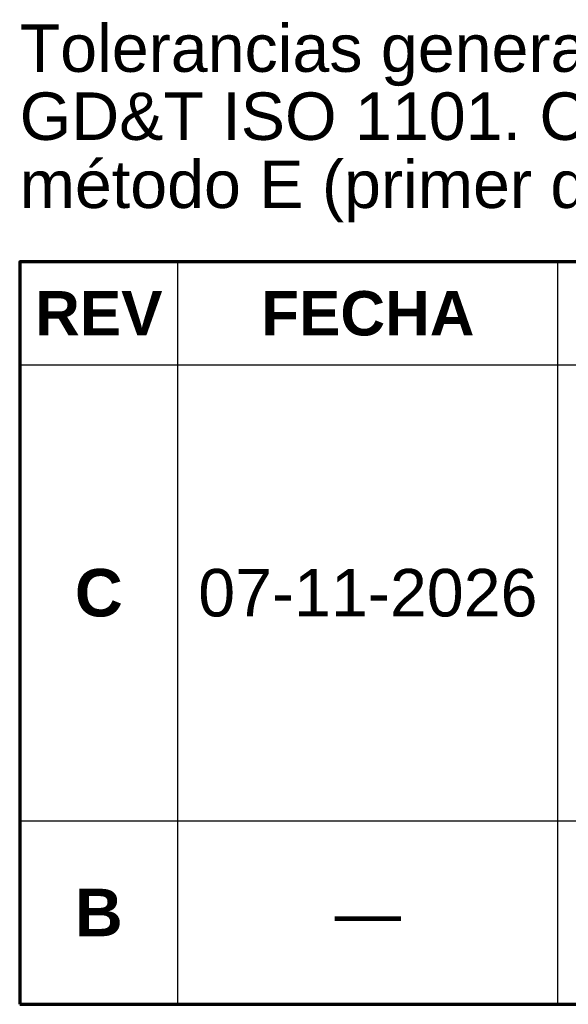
# Model space of a CAD drawing. Header units: millimetres. Extents: x 0 to 841, y 0 to 594.
# Tile 5 of 10: x 651 to 686, y 134 to 196. Entities that reach past the tile are written whole.
import ezdxf
from ezdxf.enums import TextEntityAlignment as Align

# ---------------------------------------------------------------- set-up
doc = ezdxf.new("R2010")
doc.units = ezdxf.units.MM
for name, color, linetype, lineweight in [('FINA', 7, 'CONTINUOUS', 25), ('MARCO', 7, 'CONTINUOUS', 70), ('TXT', 7, 'CONTINUOUS', 25)]:
    doc.layers.add(name, color=color, linetype=linetype, lineweight=lineweight)
doc.styles.add('STD', font='LiberationSans-Regular.ttf')
doc.styles.add('STDB', font='LiberationSans-Bold.ttf')

msp = doc.modelspace()

# ---------------------------------------------------------------- linework, layer by layer
at = {"layer": 'FINA'}
for p, q in [((661, 134), (661, 180.9)), ((685, 134), (685, 180.9)), ((651, 174.4), (831, 174.4)), ((651, 145.6), (831, 145.6)), ((651, 134), (831, 134))]:
    msp.add_line(p, q, dxfattribs=at)
at = {"layer": 'MARCO'}
msp.add_lwpolyline([(651, 134), (831, 134), (831, 180.9), (651, 180.9)], close=True, dxfattribs=at)

# ---------------------------------------------------------------- texts
at = {"layer": 'TXT', "style": 'STD'}
for s, p in [('Tolerancias generales ISO 2768-mK; soldadura ISO 2553 / ISO 5817; rugosidad ISO 1302;', (651, 192)), ('GD&T ISO 1101. Cotas en mm salvo indicación. No medir sobre el plano. Proyección:', (651, 187.7)), ('método E (primer diedro).', (651, 183.4))]:
    msp.add_text(s, height=3, dxfattribs=at).set_placement(p, align=Align.BOTTOM_LEFT)
at = {"layer": 'TXT'}
for s, height, style, p in [('REV', 2.8, 'STDB', (656, 177.65)), ('FECHA', 2.8, 'STDB', (673, 177.65)), ('C', 3, 'STDB', (656, 160)), ('07-11-2026', 3, 'STD', (673, 160)), ('B', 3, 'STDB', (656, 139.8)), ('—', 3, 'STD', (673, 139.8))]:
    msp.add_text(s, height=height, dxfattribs=dict(at, style=style)).set_placement(p, align=Align.MIDDLE_CENTER)

doc.saveas('drawing.dxf')
